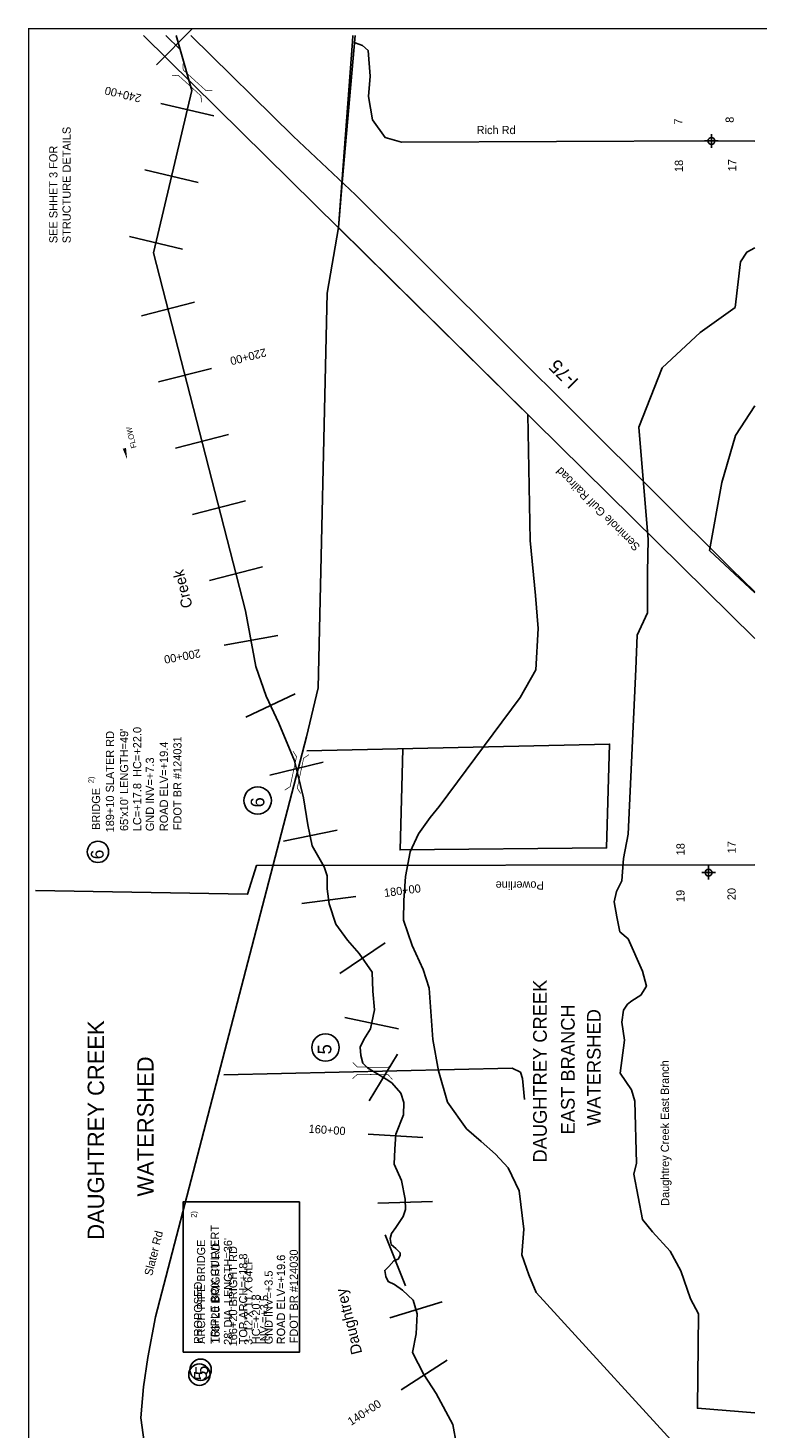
# Model space of a CAD drawing. Extents: x 219879 to 230599, y 860478 to 876488.
# Tile 2 of 3: x 219879 to 225216, y 866246 to 876488. Entities that reach past the tile are written whole.
import ezdxf
from ezdxf.enums import TextEntityAlignment as Align

# ---------------------------------------------------------------- set-up
doc = ezdxf.new("R2010")
doc.units = 0
doc.header["$LTSCALE"] = 800
doc.header["$PDMODE"] = 34
doc.header["$PDSIZE"] = 50
doc.linetypes.add('DIVIDE', pattern=[0])
doc.linetypes.add('STREAM', pattern=[0])
doc.layers.get('0').update_dxf_attribs({"linetype": 'CONTINUOUS'})
for name, color, linetype in [('BORDER', 1, 'CONTINUOUS'), ('EXISTING', 7, 'CONTINUOUS'), ('MAJROADS', 9, 'CONTINUOUS'), ('MINROADS', 7, 'CONTINUOUS'), ('POWERLINES', 14, 'DIVIDE'), ('PROPOSED', 7, 'CONTINUOUS'), ('RR', 13, 'CONTINUOUS'), ('SEC', 2, 'CONTINUOUS'), ('STATIONS', 7, 'CONTINUOUS'), ('STRUCTTEXT', 7, 'CONTINUOUS'), ('STRUCTURES', 1, 'CONTINUOUS'), ('TEXT', 7, 'CONTINUOUS'), ('TRUNKS', 5, 'STREAM'), ('WATER', 4, 'CONTINUOUS'), ('WSHEDS', 3, 'CONTINUOUS')]:
    doc.layers.add(name, color=color, linetype=linetype)

# ---------------------------------------------------------------- blocks, each defined once
blk = doc.blocks.new('BRIDGE')
at = {"layer": 'STRUCTURES', "color": 0, "const_width": 20}
for points in [[(-234, -534), (-101, -402), (-101, 496), (-234, 629)], [(244, -534), (112, -402), (112, 496), (244, 629)]]:
    blk.add_lwpolyline(points, dxfattribs=at)
blk = doc.blocks.new('FLARROW')
at = {"color": 0}
blk.add_lwpolyline([(-0.28, 0.019, 0, 0.05, 0), (-0.112, 0.019, 0, 0, -0.087559), (-0.012, 0.001, 0, 0, 0.245722), (0.075, 0.013, 0, 0, -0.309425), (0.212, 0.015, 0, 0, 0), (0.278, 0.013, 0, 0, 0)], format="xyseb", dxfattribs=at)
blk.add_text('FLOW', height=0.08, dxfattribs=at).set_placement((0.015, -0.157), align=Align.CENTER)

msp = doc.modelspace()

# ---------------------------------------------------------------- linework, layer by layer
at = {"layer": 'BORDER', "color": 0, "const_width": 10}
msp.add_lwpolyline([(230344, 860483), (230344, 876483), (219884, 876483), (219884, 860483)], close=True, dxfattribs=at)
at = {"layer": 'EXISTING', "color": 0}
msp.add_circle((221141, 866672), 78.1, dxfattribs=at)
at = {"layer": 'MAJROADS', "color": 0}
for points in [[(222253, 876433), (222251, 876389), (222148, 875028), (222065, 874548), (222001, 871660), (221915, 871302), (220812, 867058), (220755, 866761), (220724, 866548), (220703, 866320), (221499, 860533)], [(221070, 876433), (221817, 875698), (222274, 875267), (225019, 872532), (225194, 872364)]]:
    msp.add_lwpolyline(points, dxfattribs=at)
at = {"layer": 'MINROADS', "color": 0}
for points in [[(225194, 875661), (224876, 875662), (222610, 875652), (222490, 875688), (222398, 875816), (222369, 875988), (222381, 876135), (222366, 876323), (222325, 876359), (222271, 876379), (222262, 876380)], [(221918, 871200), (224131, 871249), (224109, 870490), (222599, 870475), (222620, 871213)], [(221310, 868829), (223418, 868879), (223479, 868849), (223494, 868802), (223510, 868649)]]:
    msp.add_lwpolyline(points, dxfattribs=at)
at = {"layer": 'POWERLINES', "color": 0}
msp.add_lwpolyline([(225194, 870367), (221549, 870360), (221484, 870151), (219934, 870177)], dxfattribs=at)
at = {"layer": 'PROPOSED', "color": 0}
msp.add_lwpolyline([(221013, 866800), (221863, 866800), (221863, 867900), (221013, 867900)], close=True, dxfattribs=at)
msp.add_circle((221132, 866636), 78.1, dxfattribs=at)
at = {"layer": 'RR', "color": 0}
msp.add_lwpolyline([(220723, 876433), (225194, 872023)], dxfattribs=at)
at = {"layer": 'SEC', "color": 0}
for p in [(224876, 875662), (224855, 870309)]:
    msp.add_point(p, dxfattribs=at)
at = {"layer": 'STATIONS', "color": 0}
for p, q in [((220818, 876219), (221080, 876483)), ((220849, 875937), (221238, 875845)), ((220734, 875450), (221124, 875358)), ((220620, 874963), (221009, 874871)), ((220709, 874383), (221096, 874482)), ((220833, 873899), (221221, 873998)), ((220958, 873414), (221345, 873514)), ((221082, 872930), (221469, 873030)), ((221206, 872446), (221594, 872545)), ((221313, 871972), (221706, 872044)), ((221471, 871446), (221833, 871617)), ((221647, 871023), (222036, 871116)), ((221746, 870540), (222139, 870619)), ((221880, 870082), (222276, 870135)), ((222158, 869572), (222490, 869795)), ((222196, 869249), (222587, 869165)), ((222374, 868639), (222580, 868981)), ((222367, 868396), (222766, 868370)), ((222437, 867891), (222836, 867903)), ((222491, 867659), (222639, 867287)), ((222525, 867051), (222908, 867168)), ((222607, 866525), (222943, 866742))]:
    msp.add_line(p, q, dxfattribs=at)
at = {"layer": 'STRUCTTEXT', "color": 0}
for centre, radius in [((221558, 870837), 100), ((220390, 870461), 78.1), ((222054, 869030), 100)]:
    msp.add_circle(centre, radius, dxfattribs=at)
at = {"layer": 'TRUNKS', "color": 0}
for points in [[(223012, 866125), (222985, 866272), (222862, 866498), (222772, 866638), (222691, 866797), (222717, 866934), (222725, 867082), (222695, 867181), (222616, 867255), (222558, 867296), (222513, 867317), (222494, 867355), (222487, 867399), (222516, 867428), (222554, 867469), (222585, 867481), (222601, 867507), (222599, 867527), (222569, 867558), (222533, 867589), (222528, 867633), (222537, 867670), (222569, 867713), (222621, 867794), (222638, 867844), (222636, 867921), (222609, 868057), (222557, 868176), (222560, 868285), (222568, 868396), (222624, 868537), (222626, 868628), (222606, 868696), (222538, 868770), (222497, 868798), (222418, 868846), (222362, 868882), (222326, 868916), (222312, 868971), (222307, 869032), (222335, 869088), (222383, 869165), (222412, 869304), (222401, 869442), (222394, 869580), (222301, 869717), (222216, 869816), (222130, 869932), (222081, 870081), (222067, 870191), (222067, 870285), (222043, 870351), (221957, 870506), (221926, 870659), (221892, 870857), (221827, 871127), (221713, 871403), (221619, 871600), (221544, 871818), (221470, 872224), (220797, 874844), (221077, 876032), (220991, 876330), (220886, 876433)], [(220991, 876330), (220961, 876433)], [(225194, 866356), (224774, 866390), (224782, 867080), (224722, 867191), (224651, 867395), (224575, 867540), (224444, 867680), (224373, 867771), (224308, 868102), (224329, 868183), (224316, 868637), (224291, 868720), (224208, 868841), (224240, 869084), (224221, 869215), (224233, 869302), (224261, 869346), (224295, 869371), (224360, 869413), (224401, 869479), (224373, 869588), (224267, 869824), (224205, 869876), (224184, 869985), (224165, 870096), (224182, 870172), (224220, 870249), (224233, 870413), (224266, 870591), (224324, 871797), (224333, 872046), (224408, 872210), (224408, 872507), (224414, 872745), (224344, 873568), (224515, 874002), (224793, 874261), (225050, 874444), (225089, 874778), (225134, 874849), (225194, 874880)]]:
    msp.add_lwpolyline(points, dxfattribs=at)
at = {"layer": 'WSHEDS', "color": 0}
for points in [[(222177, 875359), (222271, 876433)], [(224763, 865959), (223595, 867236), (223541, 867366), (223490, 867513), (223505, 867700), (223469, 867980), (223390, 868148), (223298, 868248), (223192, 868341), (223084, 868435), (222947, 868630), (222881, 868859), (222839, 869089), (222813, 869463), (222767, 869600), (222688, 869777), (222624, 869961), (222627, 870106), (222640, 870280), (222674, 870460), (222735, 870592), (222819, 870712), (222884, 870793), (223279, 871324), (223477, 871590), (223591, 871792), (223608, 872094), (223590, 872336), (223551, 872738), (223534, 873660), (222148, 875028), (222177, 875359)], [(222177, 875355), (222175, 875357)], [(225194, 872355), (224862, 872665), (224952, 873163), (225052, 873508), (225194, 873724)]]:
    msp.add_lwpolyline(points, dxfattribs=at)

# ---------------------------------------------------------------- block references
at = {"layer": 'MAJROADS', "color": 0}
for p, xscale, yscale, zscale, rotation in [((221071, 876095), 0.2501250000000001, 0.2501250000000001, 0.2501250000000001, 227.7702157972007), ((221841, 871031), 0.250125, 0.250125, 0.250125, 348.0047288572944)]:
    msp.add_blockref('BRIDGE', p, dxfattribs=dict(at, xscale=xscale, yscale=yscale, zscale=zscale, rotation=rotation))
at = {"layer": 'STRUCTURES', "color": 0, "xscale": 0.250125, "yscale": 0.250125, "zscale": 0.250125, "rotation": 269.1930705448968}
msp.add_blockref('BRIDGE', (222387, 868860), dxfattribs=at)
at = {"layer": 'TRUNKS', "color": 0, "xscale": 500, "yscale": 500, "zscale": 500, "rotation": 104}
msp.add_blockref('FLARROW', (220579, 873470), dxfattribs=at)

# ---------------------------------------------------------------- texts
at = {"layer": 'EXISTING', "color": 0}
for s, height, p in [('2)', 40, (221111, 867784)), ('ARCH PIPE BRIDGE', 60, (221174, 866862)), ('166+20 BRIGHT RD', 60, (221280, 866865)), ("28' DIA. LENGTH=36'", 60, (221371, 866854)), ('FDOT BR #124030', 60, (221852, 866865)), ('TOP ARCH=+18.8', 60, (221482, 866858)), ('ROAD ELV=+19.6', 60, (221759, 866858)), ('GND INV=+3.5', 60, (221668, 866858)), ('HC=+20.8', 60, (221576, 866858)), ('5', 93.8, (221196, 866632))]:
    msp.add_text(s, height=height, rotation=90, dxfattribs=at).set_placement(p)
at = {"layer": 'MAJROADS', "color": 0}
msp.add_text('Rich Rd', height=60, dxfattribs=at).set_placement((223159, 875712))
msp.add_text('Slater Rd', height=60, rotation=76, dxfattribs=at).set_placement((220786, 867355))
at = {"layer": 'POWERLINES', "color": 0}
msp.add_text('Powerline', height=60, rotation=180, dxfattribs=at).set_placement((223650, 870245))
at = {"layer": 'PROPOSED', "color": 0}
for s, height, p in [('TRIPLE BOX CULVERT', 60, (221275, 866862)), ('166+20 BRIGHT RD', 60, (221408, 866843)), ("3- 12'X 11'X 64LF", 60, (221520, 866854)), ('ROAD ELV=+19.6', 60, (221758, 866858)), ('PROPOSED', 60, (221152, 866862)), ('INV.=+3.5', 60, (221635, 866858)), ('5', 93.8, (221186, 866595))]:
    msp.add_text(s, height=height, rotation=90, dxfattribs=at).set_placement(p)
at = {"layer": 'RR', "color": 0}
msp.add_text('Seminole Gulf Railroad', height=60, rotation=135, dxfattribs=at).set_placement((224359, 872698))
at = {"layer": 'STATIONS', "color": 0}
for s, rotation, p in [('240+00', 166.7372, (220580, 876031)), ('220+00', 194.4088, (221482, 874112)), ('200+00', 190.3931, (221002, 871920)), ('180+00', 7.5791, (222620, 870148)), ('160+00', 356.2431, (222064, 868397)), ('140+00', 32.8039, (222354, 866334))]:
    msp.add_text(s, height=60, rotation=rotation, dxfattribs=at).set_placement(p, align=Align.CENTER)
at = {"layer": 'STRUCTTEXT', "color": 0}
for s, height, p in [("65'x10' LENGTH=49'", 60, (220611, 870613)), ('LC=+17.8  HC=+22.0', 60, (220707, 870612)), ('189+10 SLATER RD', 60, (220508, 870603)), ('ROAD ELV=+19.4', 60, (220902, 870612)), ('FDOT BR #124031', 60, (221001, 870619)), ('GND INV=+7.3', 60, (220800, 870612)), ('2)', 40, (220360, 870963)), ('BRIDGE', 60, (220406, 870621)), ('6', 100, (221607, 870786)), ('6', 93.8, (220432, 870407)), ('5', 100, (222097, 868979))]:
    msp.add_text(s, height=height, rotation=90, dxfattribs=at).set_placement(p)
at = {"layer": 'TEXT', "color": 0}
for s, p in [('8', (225039, 875817)), ('7', (224664, 875803)), ('18', (224668, 875479)), ('17', (225058, 875484)), ('18', (224680, 870480)), ('17', (225054, 870494)), ('20', (225053, 870152)), ('19', (224679, 870138))]:
    msp.add_text(s, height=60, rotation=90, dxfattribs=at).set_placement(p, align=Align.CENTER)
for s, height, rotation, p in [('STRUCTURE DETAILS', 60, 90, (220191, 874914)), ('SEE SHHET 3 FOR ', 60, 90, (220094, 874914)), ('I-75', 100, 135, (223911, 873910)), ('DAUGHTREY CREEK', 100, 90, (223672, 868188)), ('EAST BRANCH', 100, 90, (223876, 868394)), ('WATERSHED', 100, 90, (224066, 868456)), ('DAUGHTREY CREEK', 120, 90, (220435, 867623)), ('WATERSHED', 120, 90, (220797, 867939))]:
    msp.add_text(s, height=height, rotation=rotation, dxfattribs=at).set_placement(p)
at = {"layer": 'WATER', "color": 0}
for s, height, rotation, p in [('Creek', 80, 104, (221083, 872255)), ('Daughtrey Creek East Branch', 60, 90.1527, (224567, 867871)), ('Daughtrey', 80, 104, (222323, 866795))]:
    msp.add_text(s, height=height, rotation=rotation, dxfattribs=at).set_placement(p)

doc.saveas('drawing.dxf')
